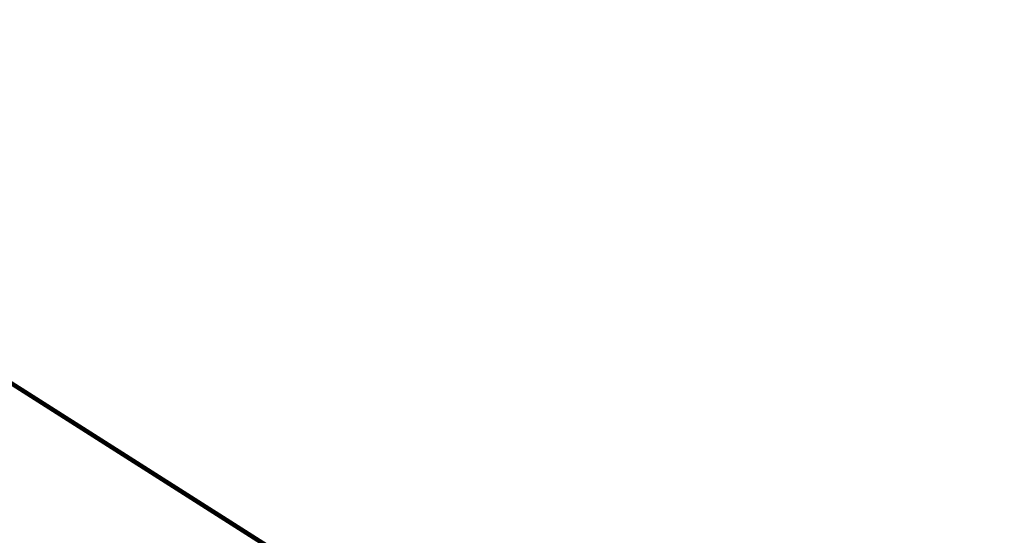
# Model space of a CAD drawing. Extents: x 1160061 to 2574774, y 200346 to 1150371.
# Tile 119 of 123: x 2445894 to 2482675, y 386276 to 405548. Entities that reach past the tile are written whole.
import ezdxf

# ---------------------------------------------------------------- set-up
doc = ezdxf.new("R2010")
doc.units = 0
doc.header["$MEASUREMENT"] = 0
doc.layers.add('Prop Drainage Structure Scour Hole Detail CELL', color=9, linetype='Continuous', lineweight=30)
doc.layers.add('Typical Terminator CELL', color=7, linetype='Continuous', lineweight=0)
doc.styles.add('Style-GEOMETRICFUTURA_211_M_L', font='GEOMETRICFUTURA_211_M_L.shx')
doc.dimstyles.new('erosion_control', dxfattribs={"dimtxt": 4.99999, "dimasz": 9.99998, "dimexe": 2.499995, "dimexo": 2.499995, "dimgap": 2.499995, "dimtad": 0, "dimtih": 1, "dimtoh": 1, "dimzin": 3, "dimdsep": 46, "dimtxsty": 'Style-GEOMETRICFUTURA_211_M_L', "dimcen": 0.09, "dimaunit": 1, "dimadec": 4, "dimazin": 3, "dimtfac": 1, "dimtofl": 0, "dimtmove": 0, "dimatfit": 1, "dimfxl": 1, "dimtzin": 3, "dimlwd": 106, "dimarcsym": 0})

# ---------------------------------------------------------------- blocks, each defined once
blk = doc.blocks.new('TERMINATOR_0.5')
at = {"color": 1, "linetype": 'Continuous', "lineweight": 0}
blk.add_line((0, 0), (-0.992551, -0.12183), dxfattribs=at)
at = {"layer": 'Typical Terminator CELL', "color": 1, "linetype": 'Continuous', "lineweight": 0, "extrusion": (0, 0, -1)}
blk.add_solid([(1.016539, 0.122782), (0, 0), (0.866019, -0.106299), (0.961185, -0.373521)], dxfattribs=at)
blk = doc.blocks.new('PROP DRAINAGE STRUCTURE SCOUR HOLE DETAIL')
at = {"layer": 'Prop Drainage Structure Scour Hole Detail CELL', "lineweight": 13, "annotation_type": 0, "has_hookline": 1, "hookline_direction": 1, "horizontal_direction": (0.160147, 0.987093, 0)}
for points, text_width in [([(85.237387, 180.033314), (574895.006536, 1339718.847286)], 35.884777), ([(107.358259, 42.535433), (574927.015532, 1339896.744006)], 61.936846), ([(116.167115, 46.576125), (574887.486302, 1339875.985101)], 7.606045), ([(117.374823, 167.995839), (574899.508765, 1339774.464058)], 48.18051), ([(148.543029, 41.906318), (574865.250415, 1339925.777013)], 36.375685), ([(165.787546, 46.508689), (574861.7786, 1339889.752708)], 17.053299)]:
    blk.add_leader(points, dimstyle='erosion_control', override={"dimtxt": 3.999992, "dimasz": 3.999992, "dimgap": 1.999996, "dimldrblk": 'TERMINATOR_0.5', "dimlwd": -2}, dxfattribs=dict(at, text_width=text_width))

msp = doc.modelspace()

# ---------------------------------------------------------------- block references
at = {"layer": 'Prop Drainage Structure Scour Hole Detail CELL', "rotation": 80.78459}
msp.add_blockref('PROP DRAINAGE STRUCTURE SCOUR HOLE DETAIL', (2482693, 368280), dxfattribs=at)

doc.saveas('drawing.dxf')
